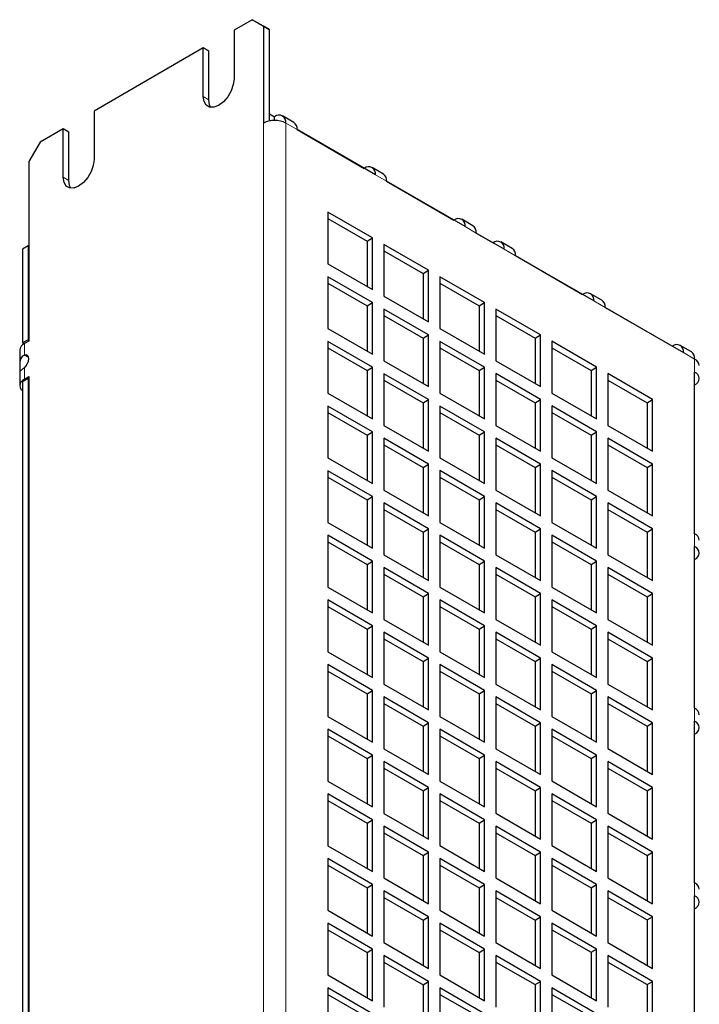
# Model space of a CAD drawing. Header units: millimetres. Extents: x 5 to 418, y 2 to 292.
# Tile 14 of 17: x 320 to 354, y 152 to 202. Entities that reach past the tile are written whole.
import ezdxf

# ---------------------------------------------------------------- set-up
doc = ezdxf.new("R2010")
doc.units = ezdxf.units.MM

msp = doc.modelspace()

# ---------------------------------------------------------------- linework, layer by layer
at = {"color": 7, "linetype": 'Continuous', "lineweight": 25}
for p, q in [((331.8484, 201.6976), (330.9292, 201.1669)), ((332.4141, 201.3709), (331.8484, 201.6976)), ((331.8484, 201.6976), (332.1312, 201.5343)), ((332.1312, 201.5343), (332.6969, 201.2076)), ((330.9292, 201.1669), (330.9292, 198.7173)), ((332.4141, 201.3709), (332.4141, 196.4717)), ((332.6969, 201.2076), (332.4141, 201.3709)), ((332.6969, 201.2076), (332.6969, 196.5771)), ((329.3735, 200.2689), (323.8581, 197.0849)), ((329.3735, 197.8192), (329.3735, 200.2689)), ((329.6564, 200.1056), (329.3735, 200.2689)), ((329.6564, 197.6559), (329.6564, 200.1056)), ((323.8581, 197.0849), (323.8581, 194.6352)), ((332.6969, 196.9289), (332.7252, 196.9453)), ((332.6969, 196.6023), (332.7252, 196.6187)), ((332.7252, 196.6187), (332.7252, 196.9453)), ((332.7252, 196.9453), (332.9798, 196.7983)), ((332.7252, 196.6187), (332.7728, 196.5912)), ((332.9798, 196.6069), (332.9798, 196.7983)), ((333.9454, 196.5114), (333.3797, 196.8379)), ((322.3025, 196.1868), (321.1287, 195.5092)), ((322.3025, 193.7372), (322.3025, 196.1868)), ((322.5853, 196.0235), (322.3025, 196.1868)), ((322.5853, 193.5739), (322.5853, 196.0235)), ((334.1111, 196.1452), (337.5053, 194.1858)), ((338.0709, 193.8591), (334.1111, 196.1451)), ((321.1287, 195.5092), (320.563, 194.5294)), ((320.563, 194.5294), (320.563, 185.4658)), ((337.5053, 194.1857), (337.5053, 194.1858)), ((338.4709, 193.8989), (337.9052, 194.2254)), ((338.6366, 193.5327), (342.0307, 191.5733)), ((342.5964, 191.2466), (338.6366, 193.5326)), ((337.9295, 190.6746), (335.6668, 191.9809)), ((335.6668, 191.9809), (335.6668, 189.3679)), ((335.6668, 191.6543), (337.6467, 190.5113)), ((342.0307, 191.5732), (342.0307, 191.5733)), ((342.9964, 191.2864), (342.4307, 191.6129)), ((337.6467, 190.5113), (337.9295, 190.6746)), ((337.6467, 190.5113), (337.6467, 188.225)), ((337.9295, 188.0617), (337.9295, 190.6746)), ((343.1621, 190.9202), (344.0106, 190.4303)), ((344.5763, 190.1037), (343.1621, 190.9201)), ((320.5347, 190.2671), (320.2519, 190.1038)), ((320.2519, 190.1038), (320.2519, 185.3678)), ((320.5347, 190.2671), (320.5347, 185.5311)), ((320.563, 190.2507), (320.5347, 190.2671)), ((340.7579, 189.0418), (338.4952, 190.3481)), ((338.4952, 190.3481), (338.4952, 187.7351)), ((338.4952, 190.0215), (340.4751, 188.8785)), ((344.0106, 190.4302), (344.0106, 190.4303)), ((344.9763, 190.1434), (344.4106, 190.4699)), ((345.142, 189.7772), (348.5361, 187.8178)), ((349.1018, 187.4912), (345.142, 189.7771)), ((335.6668, 189.3679), (337.9295, 188.0617)), ((340.4751, 188.8785), (340.7579, 189.0418)), ((340.7579, 186.4289), (340.7579, 189.0418)), ((337.9295, 187.4085), (335.6668, 188.7147)), ((335.6668, 188.7147), (335.6668, 186.1018)), ((340.4751, 188.8785), (340.4751, 186.5922)), ((343.5864, 187.409), (341.3236, 188.7152)), ((341.3236, 188.7152), (341.3236, 186.1023)), ((335.6668, 188.3881), (337.6467, 187.2452)), ((341.3236, 188.3887), (343.3035, 187.2457)), ((338.4952, 187.7351), (340.7579, 186.4289)), ((348.5361, 187.8177), (348.5361, 187.8178)), ((349.5018, 187.5309), (348.9361, 187.8574)), ((337.6467, 187.2452), (337.9295, 187.4085)), ((337.6467, 187.2452), (337.6467, 184.9588)), ((337.9295, 184.7955), (337.9295, 187.4085)), ((340.7579, 185.7756), (338.4952, 187.0819)), ((338.4952, 187.0819), (338.4952, 184.469)), ((343.3035, 187.2457), (343.5864, 187.409)), ((343.3035, 187.2457), (343.3035, 184.9593)), ((343.5864, 184.7961), (343.5864, 187.409)), ((346.4148, 185.7762), (344.1521, 187.0824)), ((344.1521, 187.0824), (344.1521, 184.4695)), ((353.0616, 185.2053), (349.6675, 187.1647)), ((349.6675, 187.1646), (353.6273, 184.8787)), ((338.4952, 186.7553), (340.4751, 185.6124)), ((344.1521, 186.7559), (346.132, 185.6129)), ((335.6668, 186.1018), (337.9295, 184.7955)), ((341.3236, 186.1023), (343.5864, 184.7961)), ((320.5347, 185.5311), (320.2519, 185.3678)), ((320.5347, 185.5311), (320.563, 185.5148)), ((340.4751, 185.6124), (340.7579, 185.7756)), ((340.4751, 185.6124), (340.4751, 183.326)), ((340.7579, 183.1627), (340.7579, 185.7756)), ((346.132, 185.6129), (346.4148, 185.7762)), ((346.132, 185.6129), (346.132, 183.3265)), ((346.4148, 183.1632), (346.4148, 185.7762)), ((320.2519, 185.3678), (320.3228, 185.3269)), ((320.563, 185.4658), (320.3367, 185.3352)), ((337.9295, 184.1423), (335.6668, 185.4485)), ((335.6668, 185.4485), (335.6668, 182.8356)), ((335.6668, 185.122), (337.6467, 183.979)), ((343.5864, 184.1428), (341.3236, 185.4491)), ((341.3236, 185.4491), (341.3236, 182.8361)), ((341.3236, 185.1225), (343.3035, 183.9795)), ((349.2432, 184.1434), (346.9805, 185.4496)), ((346.9805, 185.4496), (346.9805, 182.8367)), ((346.9805, 185.123), (348.9604, 183.9801)), ((353.0616, 185.2053), (353.0616, 185.2052)), ((354.0273, 184.9184), (353.4616, 185.2449)), ((320.1024, 185.0086), (320.1024, 184.0384)), ((320.5556, 184.6307), (320.3367, 184.757)), ((320.1024, 184.0384), (320.1024, 183.2122)), ((337.6467, 183.979), (337.9295, 184.1423)), ((337.9295, 181.5294), (337.9295, 184.1423)), ((338.4952, 184.469), (340.7579, 183.1627)), ((343.3035, 183.9795), (343.5864, 184.1428)), ((343.5864, 181.5299), (343.5864, 184.1428)), ((344.1521, 184.4695), (346.4148, 183.1632)), ((348.9604, 183.9801), (349.2432, 184.1434)), ((349.2432, 181.5304), (349.2432, 184.1434)), ((320.5347, 183.5714), (320.2519, 183.4081)), ((320.3367, 183.5388), (320.563, 183.6694)), ((320.5347, 183.5714), (320.5347, 124.4539)), ((320.563, 183.5551), (320.5347, 183.5714)), ((320.563, 183.6694), (320.563, 124.3885)), ((337.6467, 183.979), (337.6467, 181.6926)), ((340.7579, 182.5095), (338.4952, 183.8157)), ((338.4952, 183.8157), (338.4952, 181.2028)), ((343.3035, 183.9795), (343.3035, 181.6932)), ((346.4148, 182.51), (344.1521, 183.8163)), ((344.1521, 183.8163), (344.1521, 181.2033)), ((348.9604, 183.9801), (348.9604, 181.6937)), ((352.0717, 182.5105), (349.8089, 183.8168)), ((349.8089, 183.8168), (349.8089, 181.2039)), ((354.193, 175.7335), (354.193, 183.8989)), ((320.2519, 183.4081), (320.2519, 124.2906)), ((338.4952, 183.4892), (340.4751, 182.3462)), ((344.1521, 183.4897), (346.132, 182.3467)), ((349.8089, 183.4902), (351.7888, 182.3473)), ((335.6668, 182.8356), (337.9295, 181.5294)), ((341.3236, 182.8361), (343.5864, 181.5299)), ((346.9805, 182.8367), (349.2432, 181.5304)), ((337.9295, 180.8761), (335.6668, 182.1824)), ((335.6668, 182.1824), (335.6668, 179.5695)), ((340.4751, 182.3462), (340.7579, 182.5095)), ((340.4751, 182.3462), (340.4751, 180.0598)), ((340.7579, 179.8965), (340.7579, 182.5095)), ((343.5864, 180.8767), (341.3236, 182.1829)), ((341.3236, 182.1829), (341.3236, 179.57)), ((346.132, 182.3467), (346.4148, 182.51)), ((346.132, 182.3467), (346.132, 180.0604)), ((346.4148, 179.8971), (346.4148, 182.51)), ((349.2432, 180.8772), (346.9805, 182.1834)), ((346.9805, 182.1834), (346.9805, 179.5705)), ((351.7888, 182.3473), (352.0717, 182.5105)), ((351.7888, 182.3473), (351.7888, 180.0609)), ((352.0717, 179.8976), (352.0717, 182.5105)), ((335.6668, 181.8558), (337.6467, 180.7129)), ((341.3236, 181.8564), (343.3035, 180.7134)), ((346.9805, 181.8569), (348.9604, 180.7139)), ((338.4952, 181.2028), (340.7579, 179.8965)), ((344.1521, 181.2033), (346.4148, 179.8971)), ((349.8089, 181.2039), (352.0717, 179.8976)), ((337.6467, 180.7129), (337.9295, 180.8761)), ((337.6467, 180.7129), (337.6467, 178.4265)), ((337.9295, 178.2632), (337.9295, 180.8761)), ((343.3035, 180.7134), (343.5864, 180.8767)), ((343.3035, 180.7134), (343.3035, 178.427)), ((343.5864, 178.2637), (343.5864, 180.8767)), ((348.9604, 180.7139), (349.2432, 180.8772)), ((348.9604, 180.7139), (348.9604, 178.4275)), ((349.2432, 178.2643), (349.2432, 180.8772)), ((340.7579, 179.2433), (338.4952, 180.5496)), ((338.4952, 180.5496), (338.4952, 177.9366)), ((338.4952, 180.223), (340.4751, 179.08)), ((346.4148, 179.2438), (344.1521, 180.5501)), ((344.1521, 180.5501), (344.1521, 177.9372)), ((344.1521, 180.2235), (346.132, 179.0806)), ((352.0717, 179.2444), (349.8089, 180.5506)), ((349.8089, 180.5506), (349.8089, 177.9377)), ((349.8089, 180.2241), (351.7888, 179.0811)), ((335.6668, 179.5695), (337.9295, 178.2632)), ((341.3236, 179.57), (343.5864, 178.2637)), ((346.9805, 179.5705), (349.2432, 178.2643)), ((340.4751, 179.08), (340.7579, 179.2433)), ((340.4751, 179.08), (340.4751, 176.7937)), ((340.7579, 176.6304), (340.7579, 179.2433)), ((346.132, 179.0806), (346.4148, 179.2438)), ((346.132, 179.0806), (346.132, 176.7942)), ((346.4148, 176.6309), (346.4148, 179.2438)), ((351.7888, 179.0811), (352.0717, 179.2444)), ((351.7888, 179.0811), (351.7888, 176.7947)), ((352.0717, 176.6314), (352.0717, 179.2444)), ((337.9295, 177.61), (335.6668, 178.9162)), ((335.6668, 178.9162), (335.6668, 176.3033)), ((335.6668, 178.5897), (337.6467, 177.4467)), ((343.5864, 177.6105), (341.3236, 178.9168)), ((341.3236, 178.9168), (341.3236, 176.3038)), ((341.3236, 178.5902), (343.3035, 177.4472)), ((349.2432, 177.611), (346.9805, 178.9173)), ((346.9805, 178.9173), (346.9805, 176.3044)), ((346.9805, 178.5907), (348.9604, 177.4477)), ((337.6467, 177.4467), (337.9295, 177.61)), ((337.9295, 174.997), (337.9295, 177.61)), ((338.4952, 177.9366), (340.7579, 176.6304)), ((343.3035, 177.4472), (343.5864, 177.6105)), ((343.5864, 174.9976), (343.5864, 177.6105)), ((344.1521, 177.9372), (346.4148, 176.6309)), ((348.9604, 177.4477), (349.2432, 177.611)), ((349.2432, 174.9981), (349.2432, 177.611)), ((349.8089, 177.9377), (352.0717, 176.6314)), ((337.6467, 177.4467), (337.6467, 175.1603)), ((340.7579, 175.9772), (338.4952, 177.2834)), ((338.4952, 177.2834), (338.4952, 174.6705)), ((343.3035, 177.4472), (343.3035, 175.1609)), ((346.4148, 175.9777), (344.1521, 177.2839)), ((344.1521, 177.2839), (344.1521, 174.671)), ((348.9604, 177.4477), (348.9604, 175.1614)), ((352.0717, 175.9782), (349.8089, 177.2845)), ((349.8089, 177.2845), (349.8089, 174.6715)), ((338.4952, 176.9568), (340.4751, 175.8139)), ((344.1521, 176.9574), (346.132, 175.8144)), ((349.8089, 176.9579), (351.7888, 175.8149)), ((335.6668, 176.3033), (337.9295, 174.997)), ((341.3236, 176.3038), (343.5864, 174.9976)), ((346.9805, 176.3044), (349.2432, 174.9981)), ((337.9295, 174.3438), (335.6668, 175.6501)), ((335.6668, 175.6501), (335.6668, 173.0371)), ((340.4751, 175.8139), (340.7579, 175.9772)), ((340.4751, 175.8139), (340.4751, 173.5275)), ((340.7579, 173.3642), (340.7579, 175.9772)), ((343.5864, 174.3443), (341.3236, 175.6506)), ((341.3236, 175.6506), (341.3236, 173.0377)), ((346.132, 175.8144), (346.4148, 175.9777)), ((346.132, 175.8144), (346.132, 173.528)), ((346.4148, 173.3648), (346.4148, 175.9777)), ((349.2432, 174.3449), (346.9805, 175.6511)), ((346.9805, 175.6511), (346.9805, 173.0382)), ((351.7888, 175.8149), (352.0717, 175.9782)), ((351.7888, 175.8149), (351.7888, 173.5286)), ((352.0717, 173.3653), (352.0717, 175.9782)), ((335.6668, 175.3235), (337.6467, 174.1805)), ((341.3236, 175.324), (343.3035, 174.1811)), ((346.9805, 175.3246), (348.9604, 174.1816)), ((354.193, 166.9148), (354.193, 175.0802)), ((338.4952, 174.6705), (340.7579, 173.3642)), ((344.1521, 174.671), (346.4148, 173.3648)), ((349.8089, 174.6715), (352.0717, 173.3653)), ((337.6467, 174.1805), (337.9295, 174.3438)), ((337.6467, 174.1805), (337.6467, 171.8942)), ((337.9295, 171.7309), (337.9295, 174.3438)), ((343.3035, 174.1811), (343.5864, 174.3443)), ((343.3035, 174.1811), (343.3035, 171.8947)), ((343.5864, 171.7314), (343.5864, 174.3443)), ((348.9604, 174.1816), (349.2432, 174.3449)), ((348.9604, 174.1816), (348.9604, 171.8952)), ((349.2432, 171.7319), (349.2432, 174.3449)), ((340.7579, 172.711), (338.4952, 174.0172)), ((338.4952, 174.0172), (338.4952, 171.4043)), ((338.4952, 173.6907), (340.4751, 172.5477)), ((346.4148, 172.7115), (344.1521, 174.0178)), ((344.1521, 174.0178), (344.1521, 171.4048)), ((344.1521, 173.6912), (346.132, 172.5482)), ((352.0717, 172.7121), (349.8089, 174.0183)), ((349.8089, 174.0183), (349.8089, 171.4054)), ((349.8089, 173.6917), (351.7888, 172.5488)), ((335.6668, 173.0371), (337.9295, 171.7309)), ((340.4751, 172.5477), (340.7579, 172.711)), ((340.7579, 170.0981), (340.7579, 172.711)), ((341.3236, 173.0377), (343.5864, 171.7314)), ((346.132, 172.5482), (346.4148, 172.7115)), ((346.4148, 170.0986), (346.4148, 172.7115)), ((346.9805, 173.0382), (349.2432, 171.7319)), ((351.7888, 172.5488), (352.0717, 172.7121)), ((352.0717, 170.0991), (352.0717, 172.7121)), ((337.9295, 171.0776), (335.6668, 172.3839)), ((335.6668, 172.3839), (335.6668, 169.771)), ((340.4751, 172.5477), (340.4751, 170.2613)), ((343.5864, 171.0782), (341.3236, 172.3844)), ((341.3236, 172.3844), (341.3236, 169.7715)), ((346.132, 172.5482), (346.132, 170.2619)), ((349.2432, 171.0787), (346.9805, 172.385)), ((346.9805, 172.385), (346.9805, 169.772)), ((351.7888, 172.5488), (351.7888, 170.2624)), ((335.6668, 172.0573), (337.6467, 170.9144)), ((341.3236, 172.0579), (343.3035, 170.9149)), ((346.9805, 172.0584), (348.9604, 170.9154)), ((338.4952, 171.4043), (340.7579, 170.0981)), ((344.1521, 171.4048), (346.4148, 170.0986)), ((349.8089, 171.4054), (352.0717, 170.0991)), ((337.6467, 170.9144), (337.9295, 171.0776)), ((337.6467, 170.9144), (337.6467, 168.628)), ((337.9295, 168.4647), (337.9295, 171.0776)), ((340.7579, 169.4448), (338.4952, 170.7511)), ((338.4952, 170.7511), (338.4952, 168.1381)), ((343.3035, 170.9149), (343.5864, 171.0782)), ((343.3035, 170.9149), (343.3035, 168.6285)), ((343.5864, 168.4652), (343.5864, 171.0782)), ((346.4148, 169.4454), (344.1521, 170.7516)), ((344.1521, 170.7516), (344.1521, 168.1387)), ((348.9604, 170.9154), (349.2432, 171.0787)), ((348.9604, 170.9154), (348.9604, 168.6291)), ((349.2432, 168.4658), (349.2432, 171.0787)), ((352.0717, 169.4459), (349.8089, 170.7521)), ((349.8089, 170.7521), (349.8089, 168.1392)), ((338.4952, 170.4245), (340.4751, 169.2815)), ((344.1521, 170.425), (346.132, 169.2821)), ((349.8089, 170.4256), (351.7888, 169.2826)), ((335.6668, 169.771), (337.9295, 168.4647)), ((341.3236, 169.7715), (343.5864, 168.4652)), ((346.9805, 169.772), (349.2432, 168.4658)), ((337.9295, 167.8115), (335.6668, 169.1177)), ((335.6668, 169.1177), (335.6668, 166.5048)), ((340.4751, 169.2815), (340.7579, 169.4448)), ((340.4751, 169.2815), (340.4751, 166.9952)), ((340.7579, 166.8319), (340.7579, 169.4448)), ((343.5864, 167.812), (341.3236, 169.1183)), ((341.3236, 169.1183), (341.3236, 166.5053)), ((346.132, 169.2821), (346.4148, 169.4454)), ((346.132, 169.2821), (346.132, 166.9957)), ((346.4148, 166.8324), (346.4148, 169.4454)), ((349.2432, 167.8125), (346.9805, 169.1188)), ((346.9805, 169.1188), (346.9805, 166.5059)), ((351.7888, 169.2826), (352.0717, 169.4459)), ((351.7888, 169.2826), (351.7888, 166.9962)), ((352.0717, 166.833), (352.0717, 169.4459)), ((335.6668, 168.7912), (337.6467, 167.6482)), ((341.3236, 168.7917), (343.3035, 167.6487)), ((346.9805, 168.7922), (348.9604, 167.6493)), ((338.4952, 168.1381), (340.7579, 166.8319)), ((344.1521, 168.1387), (346.4148, 166.8324)), ((349.8089, 168.1392), (352.0717, 166.833)), ((337.6467, 167.6482), (337.9295, 167.8115)), ((337.6467, 167.6482), (337.6467, 165.3618)), ((337.9295, 165.1985), (337.9295, 167.8115)), ((343.3035, 167.6487), (343.5864, 167.812)), ((343.3035, 167.6487), (343.3035, 165.3624)), ((343.5864, 165.1991), (343.5864, 167.812)), ((348.9604, 167.6493), (349.2432, 167.8125)), ((348.9604, 167.6493), (348.9604, 165.3629)), ((349.2432, 165.1996), (349.2432, 167.8125)), ((340.7579, 166.1787), (338.4952, 167.4849)), ((338.4952, 167.4849), (338.4952, 164.872)), ((338.4952, 167.1584), (340.4751, 166.0154)), ((346.4148, 166.1792), (344.1521, 167.4854)), ((344.1521, 167.4854), (344.1521, 164.8725)), ((344.1521, 167.1589), (346.132, 166.0159)), ((352.0717, 166.1797), (349.8089, 167.486)), ((349.8089, 167.486), (349.8089, 164.873)), ((349.8089, 167.1594), (351.7888, 166.0164)), ((335.6668, 166.5048), (337.9295, 165.1985)), ((340.4751, 166.0154), (340.7579, 166.1787)), ((340.7579, 163.5657), (340.7579, 166.1787)), ((341.3236, 166.5053), (343.5864, 165.1991)), ((346.132, 166.0159), (346.4148, 166.1792)), ((346.4148, 163.5663), (346.4148, 166.1792)), ((346.9805, 166.5059), (349.2432, 165.1996)), ((351.7888, 166.0164), (352.0717, 166.1797)), ((352.0717, 163.5668), (352.0717, 166.1797)), ((354.193, 158.0962), (354.193, 166.2616)), ((337.9295, 164.5453), (335.6668, 165.8516)), ((335.6668, 165.8516), (335.6668, 163.2386)), ((340.4751, 166.0154), (340.4751, 163.729)), ((343.5864, 164.5458), (341.3236, 165.8521)), ((341.3236, 165.8521), (341.3236, 163.2392)), ((346.132, 166.0159), (346.132, 163.7295)), ((349.2432, 164.5464), (346.9805, 165.8526)), ((346.9805, 165.8526), (346.9805, 163.2397)), ((351.7888, 166.0164), (351.7888, 163.7301)), ((335.6668, 165.525), (337.6467, 164.382)), ((341.3236, 165.5255), (343.3035, 164.3826)), ((346.9805, 165.5261), (348.9604, 164.3831)), ((338.4952, 164.872), (340.7579, 163.5657)), ((344.1521, 164.8725), (346.4148, 163.5663)), ((349.8089, 164.873), (352.0717, 163.5668)), ((337.6467, 164.382), (337.9295, 164.5453)), ((337.6467, 164.382), (337.6467, 162.0957)), ((337.9295, 161.9324), (337.9295, 164.5453)), ((340.7579, 162.9125), (338.4952, 164.2188)), ((338.4952, 164.2188), (338.4952, 161.6058)), ((343.3035, 164.3826), (343.5864, 164.5458)), ((343.3035, 164.3826), (343.3035, 162.0962)), ((343.5864, 161.9329), (343.5864, 164.5458)), ((346.4148, 162.913), (344.1521, 164.2193)), ((344.1521, 164.2193), (344.1521, 161.6064)), ((348.9604, 164.3831), (349.2432, 164.5464)), ((348.9604, 164.3831), (348.9604, 162.0967)), ((349.2432, 161.9334), (349.2432, 164.5464)), ((352.0717, 162.9136), (349.8089, 164.2198)), ((349.8089, 164.2198), (349.8089, 161.6069)), ((338.4952, 163.8922), (340.4751, 162.7492)), ((344.1521, 163.8927), (346.132, 162.7497)), ((349.8089, 163.8933), (351.7888, 162.7503)), ((335.6668, 163.2386), (337.9295, 161.9324)), ((341.3236, 163.2392), (343.5864, 161.9329)), ((346.9805, 163.2397), (349.2432, 161.9334)), ((340.4751, 162.7492), (340.7579, 162.9125)), ((340.4751, 162.7492), (340.4751, 160.4629)), ((340.7579, 160.2996), (340.7579, 162.9125)), ((346.132, 162.7497), (346.4148, 162.913)), ((346.132, 162.7497), (346.132, 160.4634)), ((346.4148, 160.3001), (346.4148, 162.913)), ((351.7888, 162.7503), (352.0717, 162.9136)), ((351.7888, 162.7503), (351.7888, 160.4639)), ((352.0717, 160.3006), (352.0717, 162.9136)), ((337.9295, 161.2792), (335.6668, 162.5854)), ((335.6668, 162.5854), (335.6668, 159.9725)), ((335.6668, 162.2588), (337.6467, 161.1159)), ((343.5864, 161.2797), (341.3236, 162.5859)), ((341.3236, 162.5859), (341.3236, 159.973)), ((341.3236, 162.2594), (343.3035, 161.1164)), ((349.2432, 161.2802), (346.9805, 162.5865)), ((346.9805, 162.5865), (346.9805, 159.9735)), ((346.9805, 162.2599), (348.9604, 161.1169)), ((337.6467, 161.1159), (337.9295, 161.2792)), ((337.9295, 158.6662), (337.9295, 161.2792)), ((338.4952, 161.6058), (340.7579, 160.2996)), ((343.3035, 161.1164), (343.5864, 161.2797)), ((343.5864, 158.6668), (343.5864, 161.2797)), ((344.1521, 161.6064), (346.4148, 160.3001)), ((348.9604, 161.1169), (349.2432, 161.2802)), ((349.2432, 158.6673), (349.2432, 161.2802)), ((349.8089, 161.6069), (352.0717, 160.3006)), ((337.6467, 161.1159), (337.6467, 158.8295)), ((340.7579, 159.6463), (338.4952, 160.9526)), ((338.4952, 160.9526), (338.4952, 158.3397)), ((343.3035, 161.1164), (343.3035, 158.83)), ((346.4148, 159.6469), (344.1521, 160.9531)), ((344.1521, 160.9531), (344.1521, 158.3402)), ((348.9604, 161.1169), (348.9604, 158.8306)), ((352.0717, 159.6474), (349.8089, 160.9537)), ((349.8089, 160.9537), (349.8089, 158.3407)), ((338.4952, 160.626), (340.4751, 159.4831)), ((344.1521, 160.6266), (346.132, 159.4836)), ((349.8089, 160.6271), (351.7888, 159.4841)), ((335.6668, 159.9725), (337.9295, 158.6662)), ((341.3236, 159.973), (343.5864, 158.6668)), ((346.9805, 159.9735), (349.2432, 158.6673)), ((337.9295, 158.013), (335.6668, 159.3192)), ((335.6668, 159.3192), (335.6668, 156.7063)), ((340.4751, 159.4831), (340.7579, 159.6463)), ((340.4751, 159.4831), (340.4751, 157.1967)), ((340.7579, 157.0334), (340.7579, 159.6463)), ((343.5864, 158.0135), (341.3236, 159.3198)), ((341.3236, 159.3198), (341.3236, 156.7068)), ((346.132, 159.4836), (346.4148, 159.6469)), ((346.132, 159.4836), (346.132, 157.1972)), ((346.4148, 157.0339), (346.4148, 159.6469)), ((349.2432, 158.0141), (346.9805, 159.3203)), ((346.9805, 159.3203), (346.9805, 156.7074)), ((351.7888, 159.4841), (352.0717, 159.6474)), ((351.7888, 159.4841), (351.7888, 157.1977)), ((352.0717, 157.0345), (352.0717, 159.6474)), ((335.6668, 158.9927), (337.6467, 157.8497)), ((341.3236, 158.9932), (343.3035, 157.8502)), ((346.9805, 158.9937), (348.9604, 157.8508)), ((338.4952, 158.3397), (340.7579, 157.0334)), ((344.1521, 158.3402), (346.4148, 157.0339)), ((349.8089, 158.3407), (352.0717, 157.0345)), ((337.6467, 157.8497), (337.9295, 158.013)), ((337.6467, 157.8497), (337.6467, 155.5633)), ((337.9295, 155.4001), (337.9295, 158.013)), ((340.7579, 156.3802), (338.4952, 157.6864)), ((338.4952, 157.6864), (338.4952, 155.0735)), ((343.3035, 157.8502), (343.5864, 158.0135)), ((343.3035, 157.8502), (343.3035, 155.5639)), ((343.5864, 155.4006), (343.5864, 158.0135)), ((346.4148, 156.3807), (344.1521, 157.687)), ((344.1521, 157.687), (344.1521, 155.074)), ((348.9604, 157.8508), (349.2432, 158.0141)), ((348.9604, 157.8508), (348.9604, 155.5644)), ((349.2432, 155.4011), (349.2432, 158.0141)), ((352.0717, 156.3812), (349.8089, 157.6875)), ((349.8089, 157.6875), (349.8089, 155.0746)), ((338.4952, 157.3599), (340.4751, 156.2169)), ((344.1521, 157.3604), (346.132, 156.2174)), ((349.8089, 157.3609), (351.7888, 156.218)), ((354.193, 149.2775), (354.193, 157.4429)), ((335.6668, 156.7063), (337.9295, 155.4001)), ((341.3236, 156.7068), (343.5864, 155.4006)), ((346.9805, 156.7074), (349.2432, 155.4011)), ((340.4751, 156.2169), (340.7579, 156.3802)), ((340.4751, 156.2169), (340.4751, 153.9305)), ((340.7579, 153.7672), (340.7579, 156.3802)), ((346.132, 156.2174), (346.4148, 156.3807)), ((346.132, 156.2174), (346.132, 153.9311)), ((346.4148, 153.7678), (346.4148, 156.3807)), ((351.7888, 156.218), (352.0717, 156.3812)), ((351.7888, 156.218), (351.7888, 153.9316)), ((352.0717, 153.7683), (352.0717, 156.3812)), ((337.9295, 154.7468), (335.6668, 156.0531)), ((335.6668, 156.0531), (335.6668, 153.4401)), ((335.6668, 155.7265), (337.6467, 154.5835)), ((343.5864, 154.7474), (341.3236, 156.0536)), ((341.3236, 156.0536), (341.3236, 153.4407)), ((341.3236, 155.727), (343.3035, 154.5841)), ((349.2432, 154.7479), (346.9805, 156.0541)), ((346.9805, 156.0541), (346.9805, 153.4412)), ((346.9805, 155.7276), (348.9604, 154.5846)), ((337.6467, 154.5835), (337.9295, 154.7468)), ((337.9295, 152.1339), (337.9295, 154.7468)), ((338.4952, 155.0735), (340.7579, 153.7672)), ((343.3035, 154.5841), (343.5864, 154.7474)), ((343.5864, 152.1344), (343.5864, 154.7474)), ((344.1521, 155.074), (346.4148, 153.7678)), ((348.9604, 154.5846), (349.2432, 154.7479)), ((349.2432, 152.135), (349.2432, 154.7479)), ((349.8089, 155.0746), (352.0717, 153.7683)), ((337.6467, 154.5835), (337.6467, 152.2972)), ((340.7579, 153.114), (338.4952, 154.4203)), ((338.4952, 154.4203), (338.4952, 151.8073)), ((343.3035, 154.5841), (343.3035, 152.2977)), ((346.4148, 153.1145), (344.1521, 154.4208)), ((344.1521, 154.4208), (344.1521, 151.8079)), ((348.9604, 154.5846), (348.9604, 152.2982)), ((352.0717, 153.1151), (349.8089, 154.4213)), ((349.8089, 154.4213), (349.8089, 151.8084)), ((338.4952, 154.0937), (340.4751, 152.9507)), ((344.1521, 154.0942), (346.132, 152.9513)), ((349.8089, 154.0948), (351.7888, 152.9518)), ((335.6668, 153.4401), (337.9295, 152.1339)), ((341.3236, 153.4407), (343.5864, 152.1344)), ((346.9805, 153.4412), (349.2432, 152.135)), ((337.9295, 151.4807), (335.6668, 152.7869)), ((335.6668, 152.7869), (335.6668, 150.174)), ((340.4751, 152.9507), (340.7579, 153.114)), ((340.4751, 152.9507), (340.4751, 150.6644)), ((340.7579, 150.5011), (340.7579, 153.114)), ((343.5864, 151.4812), (341.3236, 152.7874)), ((341.3236, 152.7874), (341.3236, 150.1745)), ((346.132, 152.9513), (346.4148, 153.1145)), ((346.132, 152.9513), (346.132, 150.6649)), ((346.4148, 150.5016), (346.4148, 153.1145)), ((349.2432, 151.4817), (346.9805, 152.788)), ((346.9805, 152.788), (346.9805, 150.175)), ((351.7888, 152.9518), (352.0717, 153.1151)), ((351.7888, 152.9518), (351.7888, 150.6654)), ((352.0717, 150.5021), (352.0717, 153.1151)), ((335.6668, 152.4604), (337.6467, 151.3174)), ((341.3236, 152.4609), (343.3035, 151.3179)), ((346.9805, 152.4614), (348.9604, 151.3184))]:
    msp.add_line(p, q, dxfattribs=at)
at = {"color": 7, "linetype": 'Continuous', "lineweight": 18}
for p, q in [((329.6564, 197.6559), (329.3735, 197.8192)), ((332.4141, 196.4717), (332.4141, 125.2693)), ((333.5455, 196.4717), (333.5455, 125.2693)), ((334.1111, 196.1451), (333.5455, 196.4717)), ((322.5853, 193.5739), (322.3025, 193.7372)), ((338.6366, 193.5326), (338.0709, 193.8591)), ((343.1621, 190.9201), (342.5964, 191.2466)), ((345.142, 189.7771), (344.5763, 190.1037)), ((349.6675, 187.1646), (349.1018, 187.4912)), ((320.3367, 185.3352), (320.3367, 184.757)), ((354.193, 184.5521), (353.6273, 184.8787)), ((354.193, 184.5521), (354.193, 183.8989)), ((320.3367, 184.117), (320.3367, 183.5388)), ((320.4074, 183.498), (320.3367, 183.5388)), ((354.193, 175.7335), (354.193, 175.0802)), ((354.193, 166.9148), (354.193, 166.2616)), ((354.193, 158.0962), (354.193, 157.4429))]:
    msp.add_line(p, q, dxfattribs=at)
at = {"color": 7, "linetype": 'Continuous', "lineweight": 25, "flags": 128}
for points in [[(330.9292, 198.7173), (330.8911, 198.4177), (330.7806, 198.1036), (330.6085, 197.8055), (330.3917, 197.5528), (330.1513, 197.3701), (329.911, 197.2753), (329.6942, 197.2777), (329.5221, 197.377), (329.4116, 197.5636), (329.3735, 197.8192)], [(329.7613, 197.266), (329.6944, 197.4004), (329.6564, 197.6559)], [(323.8581, 194.6352), (323.82, 194.3357), (323.7095, 194.0215), (323.5375, 193.7235), (323.3206, 193.4707), (323.0803, 193.288), (322.8399, 193.1932), (322.6231, 193.1956), (322.451, 193.295), (322.3405, 193.4816), (322.3025, 193.7372)], [(322.6902, 193.1839), (322.6234, 193.3183), (322.5853, 193.5739)], [(320.3367, 184.117), (320.4265, 184.2093), (320.4992, 184.3242), (320.5466, 184.4485), (320.563, 184.5676), (320.5466, 184.6678), (320.4992, 184.7374), (320.4265, 184.7683), (320.3367, 184.757)], [(320.3367, 183.5388), (320.2372, 183.4688), (320.1633, 183.3889), (320.1178, 183.3023), (320.1024, 183.2122), (320.1178, 183.1221), (320.1633, 183.0355), (320.2372, 182.9556), (320.2519, 182.9434)]]:
    msp.add_lwpolyline(points, dxfattribs=at)
at = {"color": 7, "linetype": 'Continuous', "lineweight": 25}
for centre, radius, start, end in [((332.9798, 195.3799), 1.2296, 62.60967, 117.39033), ((333.2006, 196.5276), 0.3494, 350.78596, 129.20329), ((333.7191, 196.1884), 0.3944, 353.70115, 54.98667), ((337.7261, 193.9151), 0.3494, 350.78596, 129.20329), ((338.2446, 193.5759), 0.3944, 353.70115, 54.98667), ((342.2516, 191.3026), 0.3494, 350.78596, 129.20329), ((342.7701, 190.9633), 0.3944, 353.70115, 54.98667), ((344.2315, 190.1596), 0.3494, 350.78596, 129.20329), ((344.75, 189.8204), 0.3944, 353.70115, 54.98667), ((348.757, 187.5471), 0.3494, 350.78596, 129.20329), ((349.2755, 187.2079), 0.3944, 353.70115, 54.98667), ((320.5028, 184.9687), 0.4024, 114.37466, 174.3052), ((353.2824, 184.9346), 0.3494, 350.78596, 129.20329), ((353.801, 184.5954), 0.3944, 353.70115, 54.98667), ((354.0269, 184.1856), 0.4024, 5.6948, 65.62534), ((354.069, 183.5723), 0.3493, 290.78342, 69.21658), ((354.0269, 175.367), 0.4024, 5.6948, 65.62534), ((354.069, 174.7537), 0.3493, 290.78342, 69.21658), ((354.0269, 166.5483), 0.4024, 5.6948, 65.62534), ((354.069, 165.935), 0.3493, 290.78342, 69.21658), ((354.0269, 157.7297), 0.4024, 5.6948, 65.62534), ((354.069, 157.1164), 0.3493, 290.78342, 69.21658)]:
    msp.add_arc(centre, radius, start, end, dxfattribs=at)
for points, knots in [([(320.3367, 184.757), (320.2998, 184.7315), (320.2321, 184.6847), (320.1677, 184.596), (320.1308, 184.5086), (320.1124, 184.4175), (320.1047, 184.3267), (320.1024, 184.2406), (320.1024, 184.164), (320.1025, 184.0963), (320.1024, 184.0378), (320.1023, 183.9911), (320.1049, 183.9766), (320.1063, 183.9692)], [0, 0, 0, 0, 0.1523118, 0.2798488, 0.3845711, 0.470068, 0.5554812, 0.6363262, 0.7057445, 0.7712203, 0.8488184, 0.9234451, 1, 1, 1, 1]), ([(320.1152, 183.9613), (320.1155, 183.9611), (320.1193, 183.9574), (320.1362, 183.9684), (320.1733, 183.9926), (320.2374, 184.0484), (320.3016, 184.0927), (320.3367, 184.117)], [0, 0, 0, 0, 0.0142374, 0.2138537, 0.4325647, 0.6901199, 1, 1, 1, 1])]:
    msp.add_open_spline(points, degree=3, knots=knots, dxfattribs=at)

doc.saveas('drawing.dxf')
